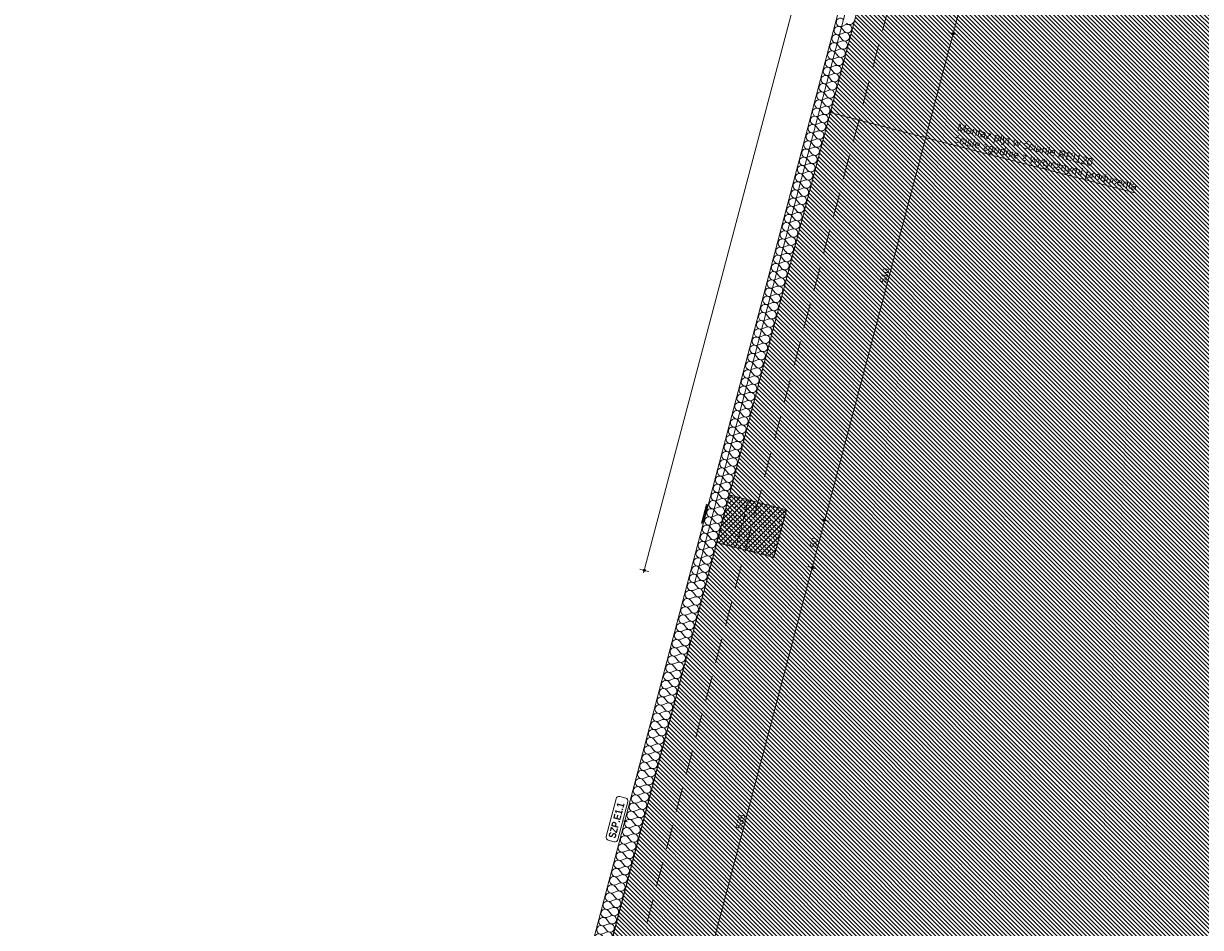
# Model space of a CAD drawing. Header units: millimetres. Extents: x -176817 to 18864955, y -12996033 to 201123.
# Tile 68 of 256: x 27971 to 39897, y 83338 to 92502. Entities that reach past the tile are written whole.
import ezdxf
from ezdxf.enums import TextEntityAlignment as Align

# ---------------------------------------------------------------- set-up
doc = ezdxf.new("R2010")
doc.units = ezdxf.units.MM
doc.header["$MEASUREMENT"] = 0
doc.linetypes.add('Przerywana długa', pattern=[390, 250, -140])
doc.linetypes.add('Przerywana gęsta', pattern=[90, 60, -30])
for name, color, linetype in [('213-A Wymiarowanie wewnętrzne', 7, 'Continuous'), ('231-A Ściany zewnętrzne', 7, 'Continuous'), ('291-A Obróbka blacharska', 7, 'Continuous'), ('292-PPOŻ - Linie', 7, 'Continuous'), ('297-A Opisy PW', 7, 'Continuous'), ('299- A Etykiety ścian', 7, 'Continuous'), ('410-K Osie', 7, 'Continuous'), ('440-K Słupy', 7, 'Continuous'), ('842-G Opisy PW PZT', 7, 'Continuous')]:
    doc.layers.add(name, color=color, linetype=linetype)
doc.styles.add('STYL_AUTOMATYCZNY_3', font='arial.ttf')
doc.styles.add('STYL_AUTOMATYCZNY_4', font='arial.ttf')
doc.styles.add('STYL_AUTOMATYCZNY_6', font='ARIALN.TTF')
doc.styles.add('STYL_AUTOMATYCZNY_8', font='ARIALN.TTF')
doc.dimstyles.new('STYL_AUTOMATYCZNY__2', dxfattribs={"dimtxt": 64.999998, "dimasz": 47.5, "dimexe": 0.18, "dimexo": 0.0625, "dimgap": 0, "dimtad": 1, "dimdec": 1, "dimlfac": 0.1, "dimzin": 0, "dimdsep": 46, "dimtxsty": 'STYL_AUTOMATYCZNY_4', "dimblk": 'ARROWHEAD_11', "dimblk1": 'ARROWHEAD_11', "dimblk2": 'ARROWHEAD_11', "dimcen": 0.09, "dimclrd": 1, "dimclre": 1, "dimclrt": 1, "dimazin": 0, "dimtfac": 1, "dimtdec": 4, "dimtmove": 0, "dimatfit": 3, "dimfxl": 0, "dimtolj": 1, "dimtzin": 0, "dimarcsym": 0})
doc.dimstyles.new('STYL_AUTOMATYCZNY__3', dxfattribs={"dimtxt": 64.999998, "dimasz": 47.5, "dimexe": 0.18, "dimexo": 0.0625, "dimgap": 0, "dimtad": 1, "dimdec": 1, "dimlfac": 0.1, "dimzin": 0, "dimdsep": 46, "dimtxsty": 'STYL_AUTOMATYCZNY_4', "dimblk": 'ARROWHEAD_11', "dimblk1": 'ARROWHEAD_11', "dimblk2": 'ARROWHEAD_11', "dimcen": 0.09, "dimclrd": 30, "dimclre": 30, "dimclrt": 30, "dimazin": 0, "dimtfac": 1, "dimtdec": 4, "dimtmove": 0, "dimatfit": 3, "dimfxl": 0, "dimtolj": 1, "dimtzin": 0, "dimarcsym": 0})

# ---------------------------------------------------------------- blocks, each defined once
blk = doc.blocks.new('Strop_68_2', base_point=(35123, 87724))
at = {"layer": '440-K Słupy', "color": 7, "linetype": 'Przerywana gęsta', "lineweight": 0, "flags": 128}
blk.add_lwpolyline([(35123, 87724), (34995, 87240), (35189, 87189), (35316, 87673)], close=True, dxfattribs=at)
blk = doc.blocks.new('Słup_199_2', base_point=(35349, 87405))
at = {"layer": '440-K Słupy', "linetype": 'Continuous', "lineweight": 0, "true_color": 0x000000}
h = blk.add_hatch(dxfattribs=at)
h.set_pattern_fill('Beton_zbrojony_0002', color=18, style=0, pattern_type=2)
h.set_pattern_definition([(45, (0, 0), (-49.497475, 49.497475), []), (45, (-24.75, 24.75), (-49.497475, 49.497475), [52.5, -17.5])])
h.paths.add_polyline_path([(35123, 87724), (34995, 87240), (35575, 87087), (35703, 87571)])
at = {"layer": '440-K Słupy', "color": 7, "linetype": 'Continuous', "lineweight": 0, "flags": 128}
blk.add_lwpolyline([(34995, 87240), (35575, 87087), (35703, 87571), (35123, 87724)], dxfattribs=at)
blk = doc.blocks.new('Słup_200_2', base_point=(34885, 87528))
at = {"layer": '291-A Obróbka blacharska', "color": 7, "linetype": 'Continuous', "lineweight": 0, "flags": 128}
blk.add_lwpolyline([(34891, 87630), (34910, 87625), (34908, 87615), (34898, 87617), (34852, 87443), (34862, 87441), (34859, 87431), (34840, 87436)], close=True, dxfattribs=at)
blk = doc.blocks.new('*X2143')
at = {"layer": '231-A Ściany zewnętrzne', "color": 7, "linetype": 'Continuous', "lineweight": 0}
for p, q in [((36261, 92457), (36287, 92423)), ((36265, 92473), (36305, 92490)), ((36222, 92308), (36261, 92324)), ((36239, 92374), (36266, 92340)), ((36243, 92391), (36283, 92407)), ((36195, 92208), (36222, 92175)), ((36200, 92225), (36239, 92241)), ((36217, 92291), (36244, 92258)), ((36156, 92059), (36196, 92075)), ((36173, 92125), (36200, 92092)), ((36178, 92142), (36218, 92158)), ((36130, 91960), (36156, 91926)), ((36134, 91976), (36174, 91992)), ((36152, 92043), (36178, 92009)), ((36108, 91877), (36134, 91843)), ((36112, 91893), (36152, 91909)), ((36064, 91711), (36091, 91677)), ((36068, 91728), (36108, 91744)), ((36086, 91794), (36113, 91760)), ((36090, 91810), (36130, 91827)), ((36042, 91628), (36069, 91595)), ((36047, 91645), (36086, 91661)), ((36003, 91479), (36043, 91495)), ((36020, 91545), (36047, 91512)), ((36025, 91562), (36064, 91578)), ((35977, 91379), (36003, 91346)), ((35981, 91396), (36021, 91412)), ((35998, 91462), (36025, 91429)), ((35937, 91230), (35977, 91246)), ((35955, 91297), (35981, 91263)), ((35959, 91313), (35999, 91329)), ((35911, 91131), (35938, 91097)), ((35915, 91147), (35955, 91164)), ((35933, 91214), (35959, 91180)), ((35872, 90982), (35911, 90998)), ((35889, 91048), (35916, 91014)), ((35893, 91065), (35933, 91081)), ((35845, 90882), (35872, 90849)), ((35850, 90899), (35889, 90915)), ((35867, 90965), (35894, 90931)), ((35824, 90799), (35850, 90766)), ((35828, 90816), (35868, 90832)), ((35784, 90650), (35824, 90666)), ((35802, 90716), (35828, 90683)), ((35806, 90733), (35846, 90749)), ((35758, 90551), (35784, 90517)), ((35762, 90567), (35802, 90583)), ((35780, 90634), (35806, 90600)), ((35719, 90402), (35758, 90418)), ((35736, 90468), (35763, 90434)), ((35740, 90484), (35780, 90501)), ((35692, 90302), (35719, 90268)), ((35697, 90319), (35736, 90335)), ((35714, 90385), (35741, 90351)), ((35653, 90153), (35693, 90169)), ((35670, 90219), (35697, 90186)), ((35675, 90236), (35715, 90252)), ((35627, 90053), (35653, 90020)), ((35631, 90070), (35671, 90086)), ((35649, 90136), (35675, 90103)), ((35605, 89971), (35631, 89937)), ((35609, 89987), (35649, 90003)), ((35561, 89805), (35588, 89771)), ((35565, 89821), (35605, 89838)), ((35583, 89888), (35610, 89854)), ((35587, 89904), (35627, 89920)), ((35539, 89722), (35566, 89688)), ((35544, 89739), (35583, 89755)), ((35500, 89573), (35540, 89589)), ((35517, 89639), (35544, 89605)), ((35522, 89656), (35561, 89672)), ((35474, 89473), (35500, 89440)), ((35478, 89490), (35518, 89506)), ((35495, 89556), (35522, 89523)), ((35434, 89324), (35474, 89340)), ((35452, 89390), (35478, 89357)), ((35456, 89407), (35496, 89423)), ((35408, 89225), (35435, 89191)), ((35412, 89241), (35452, 89257)), ((35430, 89308), (35456, 89274)), ((35369, 89075), (35408, 89092)), ((35386, 89142), (35413, 89108)), ((35391, 89158), (35430, 89174)), ((35342, 88976), (35369, 88942)), ((35347, 88993), (35386, 89009)), ((35364, 89059), (35391, 89025)), ((35321, 88893), (35347, 88860)), ((35325, 88910), (35365, 88926)), ((35281, 88744), (35321, 88760)), ((35299, 88810), (35325, 88777)), ((35303, 88827), (35343, 88843)), ((35255, 88645), (35282, 88611)), ((35259, 88661), (35299, 88677)), ((35277, 88727), (35303, 88694)), ((35216, 88495), (35255, 88511)), ((35233, 88562), (35260, 88528)), ((35237, 88578), (35277, 88594)), ((35189, 88396), (35216, 88362)), ((35194, 88412), (35233, 88429)), ((35211, 88479), (35238, 88445)), ((35150, 88247), (35190, 88263)), ((35167, 88313), (35194, 88279)), ((35172, 88330), (35212, 88346)), ((35124, 88147), (35150, 88114)), ((35128, 88164), (35168, 88180)), ((35146, 88230), (35172, 88197)), ((35084, 87998), (35124, 88014)), ((35102, 88064), (35128, 88031)), ((35106, 88081), (35146, 88097)), ((35058, 87899), (35085, 87865)), ((35062, 87915), (35102, 87931)), ((35080, 87982), (35107, 87948)), ((35036, 87816), (35063, 87782)), ((35041, 87832), (35080, 87848)), ((34997, 87667), (35037, 87683)), ((35014, 87733), (35041, 87699)), ((35019, 87749), (35058, 87766)), ((34971, 87567), (34997, 87534)), ((34975, 87584), (35015, 87600)), ((34992, 87650), (35019, 87616)), ((34931, 87418), (34971, 87434)), ((34949, 87484), (34975, 87451)), ((34953, 87501), (34993, 87517)), ((34905, 87318), (34932, 87285)), ((34909, 87335), (34949, 87351)), ((34927, 87401), (34953, 87368)), ((34866, 87169), (34905, 87185)), ((34883, 87236), (34910, 87202)), ((34888, 87252), (34927, 87268)), ((34839, 87070), (34866, 87036)), ((34844, 87086), (34883, 87103)), ((34861, 87153), (34888, 87119)), ((34818, 86987), (34844, 86953)), ((34822, 87004), (34862, 87020)), ((34778, 86838), (34818, 86854)), ((34796, 86904), (34822, 86870)), ((34800, 86921), (34840, 86937))]:
    blk.add_line(p, q, dxfattribs=at)
for centre, start, end in [((36249, 92513), 38.3481, 292.0879), ((36227, 92430), 38.3481, 292.0879), ((36321, 92450), 218.3481, 345.218), ((36321, 92450), 345.218, 112.0879), ((36343, 92533), 218.3481, 345.218), ((36184, 92265), 38.3481, 292.0879), ((36205, 92347), 38.3481, 292.0879), ((36277, 92284), 345.218, 112.0879), ((36299, 92367), 218.3481, 345.218), ((36299, 92367), 345.218, 112.0879), ((36162, 92182), 38.3481, 292.0879), ((36255, 92201), 218.3481, 345.218), ((36255, 92201), 345.218, 112.0879), ((36277, 92284), 218.3481, 345.218), ((36140, 92099), 38.3481, 292.0879), ((36212, 92035), 345.218, 112.0879), ((36234, 92118), 218.3481, 345.218), ((36234, 92118), 345.218, 112.0879), ((36096, 91933), 38.3481, 292.0879), ((36118, 92016), 38.3481, 292.0879), ((36190, 91953), 345.218, 112.0879), ((36212, 92035), 218.3481, 345.218), ((36074, 91850), 38.3481, 292.0879), ((36168, 91870), 218.3481, 345.218), ((36168, 91870), 345.218, 112.0879), ((36190, 91953), 218.3481, 345.218), ((36030, 91684), 38.3481, 292.0879), ((36052, 91767), 38.3481, 292.0879), ((36124, 91704), 345.218, 112.0879), ((36146, 91787), 218.3481, 345.218), ((36146, 91787), 345.218, 112.0879), ((36009, 91602), 38.3481, 292.0879), ((36102, 91621), 218.3481, 345.218), ((36102, 91621), 345.218, 112.0879), ((36124, 91704), 218.3481, 345.218), ((35965, 91436), 38.3481, 292.0879), ((35987, 91519), 38.3481, 292.0879), ((36059, 91455), 345.218, 112.0879), ((36081, 91538), 218.3481, 345.218), ((36081, 91538), 345.218, 112.0879), ((35943, 91353), 38.3481, 292.0879), ((36037, 91372), 218.3481, 345.218), ((36037, 91372), 345.218, 112.0879), ((36059, 91455), 218.3481, 345.218), ((35921, 91270), 38.3481, 292.0879), ((35993, 91207), 345.218, 112.0879), ((36015, 91290), 218.3481, 345.218), ((36015, 91290), 345.218, 112.0879), ((35877, 91104), 38.3481, 292.0879), ((35899, 91187), 38.3481, 292.0879), ((35971, 91124), 345.218, 112.0879), ((35993, 91207), 218.3481, 345.218), ((35856, 91021), 38.3481, 292.0879), ((35927, 90958), 345.218, 112.0879), ((35949, 91041), 218.3481, 345.218), ((35949, 91041), 345.218, 112.0879), ((35971, 91124), 218.3481, 345.218), ((35812, 90856), 38.3481, 292.0879), ((35834, 90939), 38.3481, 292.0879), ((35906, 90875), 345.218, 112.0879), ((35927, 90958), 218.3481, 345.218), ((35790, 90773), 38.3481, 292.0879), ((35884, 90792), 218.3481, 345.218), ((35884, 90792), 345.218, 112.0879), ((35906, 90875), 218.3481, 345.218), ((35746, 90607), 38.3481, 292.0879), ((35768, 90690), 38.3481, 292.0879), ((35840, 90627), 345.218, 112.0879), ((35862, 90709), 218.3481, 345.218), ((35862, 90709), 345.218, 112.0879), ((35724, 90524), 38.3481, 292.0879), ((35818, 90544), 218.3481, 345.218), ((35818, 90544), 345.218, 112.0879), ((35840, 90627), 218.3481, 345.218), ((35681, 90358), 38.3481, 292.0879), ((35702, 90441), 38.3481, 292.0879), ((35774, 90378), 345.218, 112.0879), ((35796, 90461), 218.3481, 345.218), ((35796, 90461), 345.218, 112.0879), ((35659, 90275), 38.3481, 292.0879), ((35752, 90295), 218.3481, 345.218), ((35752, 90295), 345.218, 112.0879), ((35774, 90378), 218.3481, 345.218), ((35637, 90193), 38.3481, 292.0879), ((35709, 90129), 345.218, 112.0879), ((35731, 90212), 218.3481, 345.218), ((35731, 90212), 345.218, 112.0879), ((35593, 90027), 38.3481, 292.0879), ((35615, 90110), 38.3481, 292.0879), ((35687, 90046), 345.218, 112.0879), ((35709, 90129), 218.3481, 345.218), ((35571, 89944), 38.3481, 292.0879), ((35643, 89881), 345.218, 112.0879), ((35665, 89964), 218.3481, 345.218), ((35665, 89964), 345.218, 112.0879), ((35687, 90046), 218.3481, 345.218), ((35527, 89778), 38.3481, 292.0879), ((35549, 89861), 38.3481, 292.0879), ((35621, 89798), 345.218, 112.0879), ((35643, 89881), 218.3481, 345.218), ((35506, 89695), 38.3481, 292.0879), ((35599, 89715), 218.3481, 345.218), ((35599, 89715), 345.218, 112.0879), ((35621, 89798), 218.3481, 345.218), ((35462, 89530), 38.3481, 292.0879), ((35484, 89612), 38.3481, 292.0879), ((35556, 89549), 345.218, 112.0879), ((35578, 89632), 218.3481, 345.218), ((35578, 89632), 345.218, 112.0879), ((35440, 89447), 38.3481, 292.0879), ((35534, 89466), 218.3481, 345.218), ((35534, 89466), 345.218, 112.0879), ((35556, 89549), 218.3481, 345.218), ((35418, 89364), 38.3481, 292.0879), ((35490, 89301), 345.218, 112.0879), ((35512, 89383), 218.3481, 345.218), ((35512, 89383), 345.218, 112.0879), ((35374, 89198), 38.3481, 292.0879), ((35396, 89281), 38.3481, 292.0879), ((35468, 89218), 218.3481, 345.218), ((35468, 89218), 345.218, 112.0879), ((35490, 89301), 218.3481, 345.218), ((35353, 89115), 38.3481, 292.0879), ((35424, 89052), 345.218, 112.0879), ((35446, 89135), 218.3481, 345.218), ((35446, 89135), 345.218, 112.0879), ((35309, 88949), 38.3481, 292.0879), ((35331, 89032), 38.3481, 292.0879), ((35403, 88969), 345.218, 112.0879), ((35424, 89052), 218.3481, 345.218), ((35287, 88867), 38.3481, 292.0879), ((35381, 88886), 218.3481, 345.218), ((35381, 88886), 345.218, 112.0879), ((35403, 88969), 218.3481, 345.218), ((35243, 88701), 38.3481, 292.0879), ((35265, 88784), 38.3481, 292.0879), ((35337, 88720), 345.218, 112.0879), ((35359, 88803), 218.3481, 345.218), ((35359, 88803), 345.218, 112.0879), ((35221, 88618), 38.3481, 292.0879), ((35315, 88638), 218.3481, 345.218), ((35315, 88638), 345.218, 112.0879), ((35337, 88720), 218.3481, 345.218), ((35178, 88452), 38.3481, 292.0879), ((35199, 88535), 38.3481, 292.0879), ((35271, 88472), 345.218, 112.0879), ((35293, 88555), 218.3481, 345.218), ((35293, 88555), 345.218, 112.0879), ((35156, 88369), 38.3481, 292.0879), ((35250, 88389), 218.3481, 345.218), ((35250, 88389), 345.218, 112.0879), ((35271, 88472), 218.3481, 345.218), ((35134, 88286), 38.3481, 292.0879), ((35206, 88223), 345.218, 112.0879), ((35228, 88306), 218.3481, 345.218), ((35228, 88306), 345.218, 112.0879), ((35090, 88121), 38.3481, 292.0879), ((35112, 88204), 38.3481, 292.0879), ((35184, 88140), 345.218, 112.0879), ((35206, 88223), 218.3481, 345.218), ((35068, 88038), 38.3481, 292.0879), ((35140, 87974), 345.218, 112.0879), ((35162, 88057), 218.3481, 345.218), ((35162, 88057), 345.218, 112.0879), ((35184, 88140), 218.3481, 345.218), ((35024, 87872), 38.3481, 292.0879), ((35046, 87955), 38.3481, 292.0879), ((35118, 87892), 345.218, 112.0879), ((35140, 87974), 218.3481, 345.218), ((35003, 87789), 38.3481, 292.0879), ((35096, 87809), 218.3481, 345.218), ((35096, 87809), 345.218, 112.0879), ((35118, 87892), 218.3481, 345.218), ((34959, 87623), 38.3481, 292.0879), ((34981, 87706), 38.3481, 292.0879), ((35053, 87643), 345.218, 112.0879), ((35075, 87726), 218.3481, 345.218), ((35075, 87726), 345.218, 112.0879), ((34937, 87541), 38.3481, 292.0879), ((35031, 87560), 218.3481, 345.218), ((35031, 87560), 345.218, 112.0879), ((35053, 87643), 218.3481, 345.218), ((34893, 87375), 38.3481, 292.0879), ((34915, 87458), 38.3481, 292.0879), ((34987, 87394), 345.218, 112.0879), ((35009, 87477), 218.3481, 345.218), ((35009, 87477), 345.218, 112.0879), ((34871, 87292), 38.3481, 292.0879), ((34965, 87311), 218.3481, 345.218), ((34965, 87311), 345.218, 112.0879), ((34987, 87394), 218.3481, 345.218), ((34850, 87209), 38.3481, 292.0879), ((34921, 87146), 345.218, 112.0879), ((34943, 87229), 218.3481, 345.218), ((34943, 87229), 345.218, 112.0879), ((34806, 87043), 38.3481, 292.0879), ((34828, 87126), 38.3481, 292.0879), ((34900, 87063), 345.218, 112.0879), ((34921, 87146), 218.3481, 345.218), ((34784, 86960), 38.3481, 292.0879), ((34878, 86980), 218.3481, 345.218), ((34878, 86980), 345.218, 112.0879), ((34900, 87063), 218.3481, 345.218), ((34762, 86878), 38.3481, 292.0879), ((34740, 86795), 42.2316, 108.2044), ((34834, 86814), 345.218, 112.0879), ((34856, 86897), 218.3481, 345.218), ((34856, 86897), 345.218, 112.0879), ((34834, 86814), 335.9414, 345.218)]:
    blk.add_arc(centre, 42.9, start, end, dxfattribs=at)
blk = doc.blocks.new('Ściana_263_2', base_point=(37993, 98601))
at = {"layer": '231-A Ściany zewnętrzne', "color": 7, "linetype": 'Continuous', "lineweight": 0, "flags": 128}
for points in [[(34878, 86795), (37993, 98601)], [(36288, 92846), (34862, 87441)], [(34859, 87431), (34704, 86841)]]:
    blk.add_lwpolyline(points, dxfattribs=at)
at = {"layer": '231-A Ściany zewnętrzne', "color": 7, "lineweight": 0}
blk.add_blockref('*X2143', (0, 0), dxfattribs=at)
blk = doc.blocks.new('*X2181')
at = {"layer": '231-A Ściany zewnętrzne', "color": 7, "linetype": 'Continuous', "lineweight": 0}
for p, q in [((34774, 86821), (34800, 86788)), ((34752, 86738), (34779, 86705)), ((34756, 86755), (34796, 86771)), ((34713, 86589), (34752, 86605)), ((34730, 86655), (34757, 86622)), ((34734, 86672), (34774, 86688)), ((34686, 86490), (34713, 86456)), ((34691, 86506), (34730, 86522)), ((34708, 86573), (34735, 86539)), ((34647, 86341), (34687, 86357)), ((34664, 86407), (34691, 86373)), ((34669, 86423), (34709, 86440)), ((34621, 86241), (34647, 86207)), ((34625, 86258), (34665, 86274)), ((34643, 86324), (34669, 86290)), ((34581, 86092), (34621, 86108)), ((34599, 86158), (34625, 86125)), ((34603, 86175), (34643, 86191)), ((34555, 85992), (34582, 85959)), ((34559, 86009), (34599, 86025)), ((34577, 86075), (34604, 86042)), ((34533, 85910), (34560, 85876)), ((34538, 85926), (34577, 85942)), ((34494, 85760), (34534, 85777)), ((34511, 85827), (34538, 85793)), ((34516, 85843), (34555, 85859)), ((34468, 85661), (34494, 85627)), ((34472, 85678), (34512, 85694)), ((34489, 85744), (34516, 85710)), ((34428, 85512), (34468, 85528)), ((34446, 85578), (34472, 85544)), ((34450, 85595), (34490, 85611)), ((34402, 85412), (34429, 85379)), ((34406, 85429), (34446, 85445)), ((34424, 85495), (34450, 85462)), ((34363, 85263), (34402, 85279)), ((34380, 85329), (34407, 85296)), ((34385, 85346), (34424, 85362)), ((34336, 85164), (34363, 85130)), ((34341, 85180), (34380, 85196)), ((34358, 85247), (34385, 85213)), ((34315, 85081), (34341, 85047)), ((34319, 85097), (34359, 85113)), ((34271, 84915), (34297, 84881)), ((34275, 84932), (34315, 84948)), ((34293, 84998), (34319, 84964)), ((34297, 85014), (34337, 85031)), ((34249, 84832), (34276, 84799)), ((34253, 84849), (34293, 84865)), ((34210, 84683), (34249, 84699)), ((34227, 84749), (34254, 84716)), ((34231, 84766), (34271, 84782)), ((34183, 84584), (34210, 84550)), ((34188, 84600), (34227, 84616)), ((34205, 84666), (34232, 84633)), ((34144, 84434), (34184, 84450)), ((34161, 84501), (34188, 84467)), ((34166, 84517), (34206, 84533)), ((34118, 84335), (34144, 84301)), ((34122, 84351), (34162, 84368)), ((34140, 84418), (34166, 84384)), ((34078, 84186), (34118, 84202)), ((34096, 84252), (34122, 84218)), ((34100, 84269), (34140, 84285)), ((34052, 84086), (34079, 84053)), ((34056, 84103), (34096, 84119)), ((34074, 84169), (34101, 84136)), ((34030, 84003), (34057, 83970)), ((34035, 84020), (34074, 84036)), ((33991, 83854), (34031, 83870)), ((34008, 83921), (34035, 83887)), ((34013, 83937), (34052, 83953)), ((33965, 83755), (33991, 83721)), ((33969, 83771), (34009, 83787)), ((33986, 83838), (34013, 83804)), ((33925, 83606), (33965, 83622)), ((33943, 83672), (33969, 83638)), ((33947, 83688), (33987, 83705)), ((33899, 83506), (33926, 83473)), ((33903, 83523), (33943, 83539)), ((33921, 83589), (33947, 83555)), ((33860, 83357), (33899, 83373)), ((33877, 83423), (33904, 83390)), ((33882, 83440), (33921, 83456)), ((33833, 83257), (33860, 83224)), ((33838, 83274), (33877, 83290)), ((33855, 83340), (33882, 83307)), ((33794, 83108), (33834, 83124)), ((33812, 83175), (33838, 83141)), ((33816, 83191), (33856, 83207)), ((33768, 83009), (33794, 82975)), ((33772, 83025), (33812, 83042)), ((33790, 83092), (33816, 83058)), ((33746, 82926), (33773, 82892)), ((33750, 82943), (33790, 82959)), ((33707, 82777), (33746, 82793)), ((33724, 82843), (33751, 82809)), ((33728, 82860), (33768, 82876)), ((33680, 82677), (33707, 82644)), ((33685, 82694), (33724, 82710)), ((33702, 82760), (33729, 82727)), ((33641, 82528), (33681, 82544)), ((33658, 82594), (33685, 82561)), ((33663, 82611), (33703, 82627)), ((33615, 82429), (33641, 82395)), ((33619, 82445), (33659, 82461)), ((33637, 82512), (33663, 82478)), ((33575, 82280), (33615, 82296)), ((33593, 82346), (33619, 82312)), ((33597, 82362), (33637, 82379)), ((33549, 82180), (33576, 82146)), ((33553, 82197), (33593, 82213)), ((33571, 82263), (33598, 82229)), ((33527, 82097), (33554, 82064)), ((33532, 82114), (33571, 82130)), ((33488, 81948), (33528, 81964)), ((33505, 82014), (33532, 81981)), ((33510, 82031), (33549, 82047)), ((33462, 81849), (33488, 81815)), ((33466, 81865), (33506, 81881)), ((33484, 81931), (33510, 81898)), ((33480, 81797), (33484, 81798))]:
    blk.add_line(p, q, dxfattribs=at)
for centre, start, end in [((34740, 86795), 108.2045, 292.0879), ((34740, 86795), 38.3481, 42.2315), ((34718, 86712), 38.3481, 292.0879), ((34812, 86731), 218.3481, 345.218), ((34812, 86731), 345.218, 112.0879), ((34834, 86814), 218.3481, 335.9413), ((34675, 86546), 38.3481, 292.0879), ((34696, 86629), 38.3481, 292.0879), ((34768, 86566), 345.218, 112.0879), ((34790, 86648), 218.3481, 345.218), ((34790, 86648), 345.218, 112.0879), ((34653, 86463), 38.3481, 292.0879), ((34747, 86483), 218.3481, 345.218), ((34747, 86483), 345.218, 112.0879), ((34768, 86566), 218.3481, 345.218), ((34631, 86380), 38.3481, 292.0879), ((34703, 86317), 345.218, 112.0879), ((34725, 86400), 218.3481, 345.218), ((34725, 86400), 345.218, 112.0879), ((34587, 86214), 38.3481, 292.0879), ((34609, 86297), 38.3481, 292.0879), ((34681, 86234), 345.218, 112.0879), ((34703, 86317), 218.3481, 345.218), ((34565, 86132), 38.3481, 292.0879), ((34637, 86068), 345.218, 112.0879), ((34659, 86151), 218.3481, 345.218), ((34659, 86151), 345.218, 112.0879), ((34681, 86234), 218.3481, 345.218), ((34521, 85966), 38.3481, 292.0879), ((34543, 86049), 38.3481, 292.0879), ((34615, 85985), 345.218, 112.0879), ((34637, 86068), 218.3481, 345.218), ((34500, 85883), 38.3481, 292.0879), ((34593, 85903), 218.3481, 345.218), ((34593, 85903), 345.218, 112.0879), ((34615, 85985), 218.3481, 345.218), ((34456, 85717), 38.3481, 292.0879), ((34478, 85800), 38.3481, 292.0879), ((34550, 85737), 345.218, 112.0879), ((34572, 85820), 218.3481, 345.218), ((34572, 85820), 345.218, 112.0879), ((34434, 85634), 38.3481, 292.0879), ((34528, 85654), 218.3481, 345.218), ((34528, 85654), 345.218, 112.0879), ((34550, 85737), 218.3481, 345.218), ((34390, 85469), 38.3481, 292.0879), ((34412, 85551), 38.3481, 292.0879), ((34484, 85488), 345.218, 112.0879), ((34506, 85571), 218.3481, 345.218), ((34506, 85571), 345.218, 112.0879), ((34368, 85386), 38.3481, 292.0879), ((34462, 85405), 218.3481, 345.218), ((34462, 85405), 345.218, 112.0879), ((34484, 85488), 218.3481, 345.218), ((34347, 85303), 38.3481, 292.0879), ((34418, 85240), 345.218, 112.0879), ((34440, 85322), 218.3481, 345.218), ((34440, 85322), 345.218, 112.0879), ((34303, 85137), 38.3481, 292.0879), ((34325, 85220), 38.3481, 292.0879), ((34397, 85157), 345.218, 112.0879), ((34418, 85240), 218.3481, 345.218), ((34281, 85054), 38.3481, 292.0879), ((34353, 84991), 345.218, 112.0879), ((34375, 85074), 218.3481, 345.218), ((34375, 85074), 345.218, 112.0879), ((34397, 85157), 218.3481, 345.218), ((34237, 84888), 38.3481, 292.0879), ((34259, 84971), 38.3481, 292.0879), ((34331, 84908), 345.218, 112.0879), ((34353, 84991), 218.3481, 345.218), ((34215, 84806), 38.3481, 292.0879), ((34309, 84825), 218.3481, 345.218), ((34309, 84825), 345.218, 112.0879), ((34331, 84908), 218.3481, 345.218), ((34172, 84640), 38.3481, 292.0879), ((34193, 84723), 38.3481, 292.0879), ((34265, 84659), 345.218, 112.0879), ((34287, 84742), 218.3481, 345.218), ((34287, 84742), 345.218, 112.0879), ((34150, 84557), 38.3481, 292.0879), ((34244, 84577), 218.3481, 345.218), ((34244, 84577), 345.218, 112.0879), ((34265, 84659), 218.3481, 345.218), ((34128, 84474), 38.3481, 292.0879), ((34200, 84411), 345.218, 112.0879), ((34222, 84494), 218.3481, 345.218), ((34222, 84494), 345.218, 112.0879), ((34084, 84308), 38.3481, 292.0879), ((34106, 84391), 38.3481, 292.0879), ((34178, 84328), 218.3481, 345.218), ((34178, 84328), 345.218, 112.0879), ((34200, 84411), 218.3481, 345.218), ((34062, 84225), 38.3481, 292.0879), ((34134, 84162), 345.218, 112.0879), ((34156, 84245), 218.3481, 345.218), ((34156, 84245), 345.218, 112.0879), ((34018, 84060), 38.3481, 292.0879), ((34040, 84143), 38.3481, 292.0879), ((34112, 84079), 345.218, 112.0879), ((34134, 84162), 218.3481, 345.218), ((33997, 83977), 38.3481, 292.0879), ((34090, 83996), 218.3481, 345.218), ((34090, 83996), 345.218, 112.0879), ((34112, 84079), 218.3481, 345.218), ((33953, 83811), 38.3481, 292.0879), ((33975, 83894), 38.3481, 292.0879), ((34047, 83831), 345.218, 112.0879), ((34069, 83913), 218.3481, 345.218), ((34069, 83913), 345.218, 112.0879), ((33931, 83728), 38.3481, 292.0879), ((34025, 83748), 218.3481, 345.218), ((34025, 83748), 345.218, 112.0879), ((34047, 83831), 218.3481, 345.218), ((33887, 83562), 38.3481, 292.0879), ((33909, 83645), 38.3481, 292.0879), ((33981, 83582), 345.218, 112.0879), ((34003, 83665), 218.3481, 345.218), ((34003, 83665), 345.218, 112.0879), ((33865, 83480), 38.3481, 292.0879), ((33959, 83499), 218.3481, 345.218), ((33959, 83499), 345.218, 112.0879), ((33981, 83582), 218.3481, 345.218), ((33844, 83397), 38.3481, 292.0879), ((33915, 83333), 345.218, 112.0879), ((33937, 83416), 218.3481, 345.218), ((33937, 83416), 345.218, 112.0879), ((33800, 83231), 38.3481, 292.0879), ((33822, 83314), 38.3481, 292.0879), ((33894, 83250), 345.218, 112.0879), ((33915, 83333), 218.3481, 345.218), ((33778, 83148), 38.3481, 292.0879), ((33850, 83085), 345.218, 112.0879), ((33872, 83168), 218.3481, 345.218), ((33872, 83168), 345.218, 112.0879), ((33894, 83250), 218.3481, 345.218), ((33734, 82982), 38.3481, 292.0879), ((33756, 83065), 38.3481, 292.0879), ((33828, 83002), 345.218, 112.0879), ((33850, 83085), 218.3481, 345.218), ((33712, 82899), 38.3481, 292.0879), ((33806, 82919), 218.3481, 345.218), ((33806, 82919), 345.218, 112.0879), ((33828, 83002), 218.3481, 345.218), ((33669, 82734), 38.3481, 292.0879), ((33690, 82817), 38.3481, 292.0879), ((33762, 82753), 345.218, 112.0879), ((33784, 82836), 218.3481, 345.218), ((33784, 82836), 345.218, 112.0879), ((33647, 82651), 38.3481, 292.0879), ((33741, 82670), 218.3481, 345.218), ((33741, 82670), 345.218, 112.0879), ((33762, 82753), 218.3481, 345.218), ((33603, 82485), 38.3481, 292.0879), ((33625, 82568), 38.3481, 292.0879), ((33697, 82505), 345.218, 112.0879), ((33719, 82587), 218.3481, 345.218), ((33719, 82587), 345.218, 112.0879), ((33581, 82402), 38.3481, 292.0879), ((33675, 82422), 218.3481, 345.218), ((33675, 82422), 345.218, 112.0879), ((33697, 82505), 218.3481, 345.218), ((33559, 82319), 38.3481, 292.0879), ((33631, 82256), 345.218, 112.0879), ((33653, 82339), 218.3481, 345.218), ((33653, 82339), 345.218, 112.0879), ((33515, 82153), 38.3481, 292.0879), ((33537, 82236), 38.3481, 292.0879), ((33609, 82173), 345.218, 112.0879), ((33631, 82256), 218.3481, 345.218), ((33494, 82071), 38.3481, 292.0879), ((33587, 82090), 218.3481, 345.218), ((33587, 82090), 345.218, 112.0879), ((33609, 82173), 218.3481, 345.218), ((33450, 81905), 38.3481, 292.0879), ((33472, 81988), 38.3481, 292.0879), ((33544, 81924), 345.218, 112.0879), ((33566, 82007), 218.3481, 345.218), ((33566, 82007), 345.218, 112.0879), ((33428, 81822), 38.3481, 180.4817), ((33522, 81842), 218.3481, 345.218), ((33522, 81842), 345.218, 112.0879), ((33544, 81924), 218.3481, 345.218), ((33500, 81759), 32.6724, 112.0879)]:
    blk.add_arc(centre, 42.9, start, end, dxfattribs=at)
blk = doc.blocks.new('Ściana_280_2', base_point=(34878, 86795))
at = {"layer": '231-A Ściany zewnętrzne', "color": 7, "linetype": 'Continuous', "lineweight": 0, "flags": 128}
for points in [[(34704, 86841), (33425, 81997)], [(33630, 82067), (34878, 86795)], [(33423, 81987), (33380, 81823)], [(33380, 81823), (33544, 81780)]]:
    blk.add_lwpolyline(points, dxfattribs=at)
at = {"layer": '231-A Ściany zewnętrzne', "color": 7, "lineweight": 0}
blk.add_blockref('*X2181', (0, 0), dxfattribs=at)
blk = doc.blocks.new('*D2949')
at = {"layer": '292-PPOŻ - Linie', "linetype": 'Continuous', "lineweight": 0}
for points in [[(37410, 98938), (37411, 98933), (37413, 98929), (37417, 98927), (37422, 98926), (37427, 98927), (37431, 98929), (37434, 98933), (37435, 98938), (37434, 98943), (37431, 98947), (37427, 98950), (37422, 98951), (37417, 98950), (37413, 98947), (37411, 98943)], [(34249, 86958), (34249, 86953), (34252, 86949), (34256, 86947), (34261, 86946), (34266, 86947), (34270, 86949), (34273, 86953), (34274, 86958), (34273, 86963), (34270, 86967), (34266, 86970), (34261, 86971), (34256, 86970), (34252, 86967), (34249, 86963)]]:
    blk.add_hatch(color=1, dxfattribs=at).paths.add_polyline_path(points)
at = {"layer": '292-PPOŻ - Linie', "color": 1, "linetype": 'Continuous', "lineweight": 0}
for p, q in [((37419, 98926), (34264, 86970)), ((37377, 98950), (37410, 98941)), ((37429, 98962), (37425, 98950)), ((37434, 98935), (37468, 98926)), ((34216, 86970), (34249, 86961)), ((34258, 86946), (34255, 86934)), ((34273, 86955), (34306, 86946))]:
    blk.add_line(p, q, dxfattribs=at)
for centre in [(37422, 98938), (34261, 86958)]:
    blk.add_circle(centre, 12.5, dxfattribs=at)
at = {"layer": '292-PPOŻ - Linie', "color": 1, "lineweight": 0, "insert": (35801, 92844), "char_height": 65, "attachment_point": 7, "rotation": 75.218, "style": 'STYL_AUTOMATYCZNY_4'}
blk.add_mtext('\\A1;{\\pql;\\fArial|b0|i0|c238|p0;\\W1.000000;1\xa0239}', dxfattribs=at)
blk = doc.blocks.new('ARROWHEAD_11')
at = {"color": 0, "linetype": 'Continuous', "lineweight": 0}
blk.add_line((0, 0), (-1, 0), dxfattribs=at)
at = {"color": 0, "linetype": 'Continuous', "lineweight": 0, "const_width": 0.25, "flags": 128}
blk.add_lwpolyline([(-0.125, 0, 1), (0.125, 0, 1)], format="xyb", close=True, dxfattribs=at)
blk = doc.blocks.new('*D3204')
at = {"layer": '213-A Wymiarowanie wewnętrzne', "linetype": 'Continuous', "lineweight": 200}
for points in [[(35950, 86985), (35951, 86980), (35953, 86976), (35957, 86973), (35962, 86973), (35967, 86973), (35971, 86976), (35974, 86980), (35975, 86985), (35974, 86990), (35971, 86994), (35967, 86997), (35962, 86998), (35957, 86997), (35953, 86994), (35951, 86990)], [(34585, 81812), (34585, 81807), (34588, 81803), (34592, 81801), (34597, 81800), (34602, 81801), (34606, 81803), (34609, 81807), (34610, 81812), (34609, 81817), (34606, 81821), (34602, 81824), (34597, 81825), (34592, 81824), (34588, 81821), (34585, 81817)]]:
    blk.add_hatch(color=30, dxfattribs=at).paths.add_polyline_path(points)
at = {"layer": '213-A Wymiarowanie wewnętrzne', "color": 30, "linetype": 'Continuous', "lineweight": 0}
for p, q in [((34600, 81824), (35959, 86973)), ((35950, 86988), (35917, 86997))]:
    blk.add_line(p, q, dxfattribs=at)
at = {"layer": '213-A Wymiarowanie wewnętrzne', "color": 30, "lineweight": 200, "insert": (35248, 84330), "char_height": 65, "attachment_point": 7, "rotation": 75.218, "style": 'STYL_AUTOMATYCZNY_4'}
blk.add_mtext('\\A1;{\\pql;\\fArial|b0|i0|c238|p0;\\W1.000000;535}', dxfattribs=at)
blk = doc.blocks.new('*D3205')
at = {"layer": '213-A Wymiarowanie wewnętrzne', "linetype": 'Continuous', "lineweight": 200}
for points in [[(36077, 87468), (36078, 87464), (36081, 87460), (36085, 87457), (36090, 87456), (36094, 87457), (36098, 87460), (36101, 87464), (36102, 87468), (36101, 87473), (36098, 87477), (36094, 87480), (36090, 87481), (36085, 87480), (36081, 87477), (36078, 87473)], [(35950, 86985), (35951, 86980), (35953, 86976), (35957, 86973), (35962, 86973), (35967, 86973), (35971, 86976), (35974, 86980), (35975, 86985), (35974, 86990), (35971, 86994), (35967, 86997), (35962, 86998), (35957, 86997), (35953, 86994), (35951, 86990)]]:
    blk.add_hatch(color=30, dxfattribs=at).paths.add_polyline_path(points)
at = {"layer": '213-A Wymiarowanie wewnętrzne', "color": 30, "linetype": 'Continuous', "lineweight": 0}
for p, q in [((35965, 86997), (36086, 87456)), ((36078, 87472), (36044, 87480)), ((36135, 87457), (36102, 87465)), ((35950, 86988), (35917, 86997)), ((36007, 86973), (35974, 86982))]:
    blk.add_line(p, q, dxfattribs=at)
for centre in [(36090, 87468), (35962, 86985)]:
    blk.add_circle(centre, 12.5, dxfattribs=at)
at = {"layer": '213-A Wymiarowanie wewnętrzne', "color": 30, "lineweight": 200, "insert": (36001, 87182), "char_height": 65, "attachment_point": 7, "rotation": 75.218, "style": 'STYL_AUTOMATYCZNY_4'}
blk.add_mtext('\\A1;{\\pql;\\fArial|b0|i0|c238|p0;\\W1.000000;50}', dxfattribs=at)
blk = doc.blocks.new('*D3206')
at = {"layer": '213-A Wymiarowanie wewnętrzne', "linetype": 'Continuous', "lineweight": 200}
for points in [[(37378, 92400), (37379, 92395), (37382, 92391), (37386, 92388), (37391, 92387), (37396, 92388), (37400, 92391), (37402, 92395), (37403, 92400), (37402, 92404), (37400, 92409), (37396, 92411), (37391, 92412), (37386, 92411), (37382, 92409), (37379, 92404)], [(36077, 87468), (36078, 87464), (36081, 87460), (36085, 87457), (36090, 87456), (36094, 87457), (36098, 87460), (36101, 87464), (36102, 87468), (36101, 87473), (36098, 87477), (36094, 87480), (36090, 87481), (36085, 87480), (36081, 87477), (36078, 87473)]]:
    blk.add_hatch(color=30, dxfattribs=at).paths.add_polyline_path(points)
at = {"layer": '213-A Wymiarowanie wewnętrzne', "color": 30, "linetype": 'Continuous', "lineweight": 0}
for p, q in [((36093, 87481), (37388, 92388)), ((37379, 92403), (37346, 92412)), ((37436, 92388), (37403, 92397))]:
    blk.add_line(p, q, dxfattribs=at)
blk.add_circle((37391, 92400), 12.5, dxfattribs=at)
at = {"layer": '213-A Wymiarowanie wewnętrzne', "color": 30, "lineweight": 200, "insert": (36709, 89866), "char_height": 65, "attachment_point": 7, "rotation": 75.218, "style": 'STYL_AUTOMATYCZNY_4'}
blk.add_mtext('\\A1;{\\pql;\\fArial|b0|i0|c238|p0;\\W1.000000;510}', dxfattribs=at)
blk = doc.blocks.new('*D3207')
at = {"layer": '213-A Wymiarowanie wewnętrzne', "linetype": 'Continuous', "lineweight": 200}
for points in [[(37506, 92883), (37507, 92878), (37510, 92874), (37514, 92872), (37518, 92871), (37523, 92872), (37527, 92874), (37530, 92878), (37531, 92883), (37530, 92888), (37527, 92892), (37523, 92895), (37518, 92896), (37514, 92895), (37510, 92892), (37507, 92888)], [(37378, 92400), (37379, 92395), (37382, 92391), (37386, 92388), (37391, 92387), (37396, 92388), (37400, 92391), (37402, 92395), (37403, 92400), (37402, 92404), (37400, 92409), (37396, 92411), (37391, 92412), (37386, 92411), (37382, 92409), (37379, 92404)]]:
    blk.add_hatch(color=30, dxfattribs=at).paths.add_polyline_path(points)
at = {"layer": '213-A Wymiarowanie wewnętrzne', "color": 30, "linetype": 'Continuous', "lineweight": 0}
for p, q in [((37394, 92412), (37515, 92871)), ((37506, 92886), (37473, 92895)), ((37564, 92871), (37531, 92880))]:
    blk.add_line(p, q, dxfattribs=at)
blk.add_circle((37518, 92883), 12.5, dxfattribs=at)
at = {"layer": '213-A Wymiarowanie wewnętrzne', "color": 30, "lineweight": 200, "insert": (37429, 92597), "char_height": 65, "attachment_point": 7, "rotation": 75.218, "style": 'STYL_AUTOMATYCZNY_4'}
blk.add_mtext('\\A1;{\\pql;\\fArial|b0|i0|c238|p0;\\W1.000000;50}', dxfattribs=at)
blk = doc.blocks.new('Etykieta_33_2', base_point=(34093, 84409))
at = {"layer": '299- A Etykiety ścian', "color": 5, "linetype": 'Continuous', "lineweight": 0}
blk.add_line((34093, 84409), (34044, 84421), dxfattribs=at)
at = {"layer": '299- A Etykiety ścian', "color": 5, "linetype": 'Continuous', "lineweight": 0, "flags": 128}
blk.add_lwpolyline([(34095, 84613, 0.414214), (34073, 84650), (34013, 84666, 0.414214), (33976, 84644), (33875, 84262, 0.414214), (33897, 84224), (33956, 84208, 0.414214), (33994, 84230)], format="xyb", close=True, dxfattribs=at)
at = {"layer": '299- A Etykiety ścian', "color": 7, "lineweight": 0, "insert": (33896, 84256), "char_height": 75, "attachment_point": 1, "rotation": 75.218, "style": 'STYL_AUTOMATYCZNY_6'}
blk.add_mtext('\\A1;{\\pql;\\pt0,1000;\\fArial Narrow|b1|i0|c238|p0;\\W1.000000;SZP.E1.1\\fArial Narrow|b1|i0|c238|p0;\\W1.000000;\\A1{\\H.66x;\\S^  ;}\\fArial Narrow|b1|i0|c238|p0;\\W1.000000;\\fArial Narrow|b1|i0|c238|p0;\\W1.000000;\\A1{\\H.66x;\\S^  ;}\\fArial Narrow|b1|i0|c238|p0;\\W1.000000; \\fArial Narrow|b1|i0|c238|p0;\\W1.000000;\\fArial Narrow|b1|i0|c238|p0;\\W1.000000;\\fArial Narrow|b1|i0|c238|p0;\\W1.000000;\\fArial Narrow|b1|i0|c238|p0;\\W1.000000;\\fArial Narrow|b1|i0|c238|p0;\\W1.000000;\\fArial Narrow|b1|i0|c238|p0;\\W1.000000;\\fArial Narrow|b1|i0|c238|p0;\\W1.000000;\\fArial Narrow|b1|i0|c238|p0;\\W1.000000;\\fArial Narrow|b1|i0|c238|p0;\\W1.000000;\\fArial Narrow|b1|i0|c238|p0;\\W1.000000;\\fArial Narrow|b1|i0|c238|p0;\\W1.000000;\\fArial Narrow|b1|i0|c238|p0;\\W1.000000;\\fArial Narrow|b1|i0|c238|p0;\\W1.000000;\\fArial Narrow|b1|i0|c238|p0;\\W1.000000;\\fArial Narrow|b1|i0|c238|p0;\\W1.000000;\\fArial Narrow|b1|i0|c238|p0;\\W1.000000;\\fArial Narrow|b1|i0|c238|p0;\\W1.000000;\\fArial Narrow|b1|i0|c238|p0;\\W1.000000;\\fArial Narrow|b1|i0|c238|p0;\\W1.000000;\\fArial Narrow|b1|i0|c238|p0;\\W1.000000;\\fArial Narrow|b1|i0|c238|p0;\\W1.000000;\\fArial Narrow|b1|i0|c238|p0;\\W1.000000;\\fArial Narrow|b1|i0|c238|p0;\\W1.000000;\\fArial Narrow|b1|i0|c238|p0;\\W1.000000;\\fArial Narrow|b1|i0|c238|p0;\\W1.000000;\\fArial Narrow|b1|i0|c238|p0;\\W1.000000;\\fArial Narrow|b1|i0|c238|p0;\\W1.000000;\\fArial Narrow|b1|i0|c238|p0;\\W1.000000;\\fArial Narrow|b1|i0|c238|p0;\\W1.000000;\\fArial Narrow|b1|i0|c238|p0;\\W1.000000;\\fArial Narrow|b1|i0|c238|p0;\\W1.000000;\\fArial Narrow|b1|i0|c238|p0;\\W1.000000;\\fArial Narrow|b1|i0|c238|p0;\\W1.000000;\\fArial Narrow|b1|i0|c238|p0;\\W1.000000;\\fArial Narrow|b1|i0|c238|p0;\\W1.000000;\\fArial Narrow|b1|i0|c238|p0;\\W1.000000;\\fArial Narrow|b1|i0|c238|p0;\\W1.000000;\\fArial Narrow|b1|i0|c238|p0;\\W1.000000;\\fArial Narrow|b1|i0|c238|p0;\\W1.000000;\\fArial Narrow|b1|i0|c238|p0;\\W1.000000;\\fArial Narrow|b1|i0|c238|p0;\\W1.000000;\\fArial Narrow|b1|i0|c238|p0;\\W1.000000;\\fArial Narrow|b1|i0|c238|p0;\\W1.000000;}', dxfattribs=at)
blk = doc.blocks.new('Standardowy znacznik osi[632]_2', base_point=(40489, 106885))
at = {"layer": '410-K Osie', "color": 5, "linetype": 'Przerywana długa', "lineweight": 0}
blk.add_line((39724, 103985), (18699, 24308), dxfattribs=at)
at = {"layer": '410-K Osie', "color": 7, "lineweight": 0, "style": 'STYL_AUTOMATYCZNY_8'}
for tag, p in [('AC_MarkerText_1_0', (40542, 107055)), ('AC_MarkerText_1_1', (17923, 21335))]:
    blk.add_attdef(tag, text='', height=100, rotation=345.218, dxfattribs=at).set_placement(p, align=Align.TOP_CENTER)
blk = doc.blocks.new('Etykieta_178_2', base_point=(36149, 91614))
at = {"layer": '297-A Opisy PW', "linetype": 'Continuous', "lineweight": 0, "true_color": 0x000000}
blk.add_hatch(color=18, dxfattribs=at).paths.add_polyline_path([(36137, 91614), (36138, 91610), (36141, 91605), (36145, 91603), (36149, 91602), (36154, 91603), (36158, 91605), (36161, 91610), (36162, 91614), (36161, 91619), (36158, 91623), (36154, 91626), (36149, 91627), (36145, 91626), (36141, 91623), (36138, 91619)])
at = {"layer": '297-A Opisy PW', "color": 7, "linetype": 'Continuous', "lineweight": 0}
for p, q in [((36146, 91602), (36146, 91600)), ((36146, 91600), (37389, 91272)), ((37389, 91272), (39233, 90785))]:
    blk.add_line(p, q, dxfattribs=at)
blk.add_circle((36149, 91614), 12.5, dxfattribs=at)
at = {"layer": '297-A Opisy PW', "color": 7, "lineweight": 0, "insert": (37390, 91276), "char_height": 77.22, "attachment_point": 7, "rotation": 345.218, "line_spacing_factor": 0.93479, "style": 'STYL_AUTOMATYCZNY_3'}
blk.add_mtext('\\A1;{\\pql;\\fArial|b0|i0|c238|p0;\\W1.000000;Montaż płyt w ścianie REI120\\P\\pql;\\fArial|b0|i0|c238|p0;\\W1.000000;ściśle zgodnie z wytycznymi producenta}', dxfattribs=at)

msp = doc.modelspace()

# ---------------------------------------------------------------- hatches: boundary and pattern name
at = {"layer": '842-G Opisy PW PZT', "linetype": 'Continuous', "lineweight": 0, "true_color": 0xe8e8e8}
h = msp.add_hatch(dxfattribs=at)
h.set_pattern_fill('Pasy_0002', color=254, style=0, pattern_type=2)
h.set_pattern_definition([(134.93251, (101839.315, 70594.414), (21.238177, 21.188201), [])])
h.paths.add_polyline_path([(20311.76, 31594.87), (37993.06, 98601.3), (172924.44, 62996.33), (42984.58, 88008.54)])

# ---------------------------------------------------------------- linework, layer by layer
at = {"layer": '292-PPOŻ - Linie', "color": 1, "lineweight": 0}
msp.add_lwpolyline([(47013.29, 96334.86), (37914.77, 98735.73), (34771.45, 86823.56)], dxfattribs=at)
at = {"layer": '842-G Opisy PW PZT', "color": 9, "linetype": 'Continuous', "lineweight": 0, "flags": 128}
msp.add_lwpolyline([(20311.76, 31594.87), (37993.06, 98601.3), (172924.44, 62996.33), (42984.58, 88008.54)], close=True, dxfattribs=at)

# ---------------------------------------------------------------- block references
at = {"layer": '231-A Ściany zewnętrzne', "color": 7, "lineweight": 0}
for name, p in [('Ściana_263_2', (37993.06, 98601.3)), ('Ściana_280_2', (34877.81, 86795.49))]:
    msp.add_blockref(name, p, dxfattribs=at)
at = {"layer": '291-A Obróbka blacharska', "color": 7, "lineweight": 0}
msp.add_blockref('Słup_200_2', (34884.89, 87527.84), dxfattribs=at)
at = {"layer": '297-A Opisy PW', "color": 7, "linetype": 'Continuous', "lineweight": 0}
msp.add_blockref('Etykieta_178_2', (36149.37, 91614.3), dxfattribs=at)
at = {"layer": '299- A Etykiety ścian', "color": 5, "linetype": 'Continuous', "lineweight": 0}
msp.add_blockref('Etykieta_33_2', (34092.84, 84408.62), dxfattribs=at)
at = {"layer": '410-K Osie', "color": 5, "linetype": 'Continuous', "lineweight": 0}
msp.add_blockref('Standardowy znacznik osi[632]_2', (40489.21, 106885.25), dxfattribs=at)
at = {"layer": '440-K Słupy', "color": 7, "linetype": 'Przerywana gęsta', "lineweight": 0}
msp.add_blockref('Strop_68_2', (35122.72, 87723.64), dxfattribs=at)
at = {"layer": '440-K Słupy', "color": 7, "lineweight": 0}
msp.add_blockref('Słup_199_2', (35348.97, 87405.38), dxfattribs=at)

# ---------------------------------------------------------------- dimensions: what is measured, and where the dimension line sits
at = {"layer": '213-A Wymiarowanie wewnętrzne', "color": 30, "linetype": 'Continuous', "lineweight": 200}
for base, p1, p2, picture, middle in [((37518.42, 92883.16), (37004.05, 92501.77), (37131.62, 92985.22), '*D3207', (37410.61, 92652.93)), ((37390.85, 92399.7), (35702.82, 87570.56), (37004.05, 92501.77), '*D3206', (36696.2, 89945.55)), ((36089.63, 87468.5), (35575.25, 87087.11), (35702.82, 87570.56), '*D3205', (35981.82, 87238.27)), ((35962.06, 86985.04), (34210.25, 81914.18), (35575.25, 87087.11), '*D3204', (35235.52, 84410.03))]:
    dim = msp.add_linear_dim(base=base, p1=p1, p2=p2, angle=75.218034, dimstyle='STYL_AUTOMATYCZNY__3', dxfattribs=at)
    dim.commit()
    dim.dimension.update_dxf_attribs({"geometry": picture, "text_midpoint": middle, "dimtype": 160, "text_rotation": 75.218034})
at = {"layer": '292-PPOŻ - Linie', "color": 1, "linetype": 'Continuous', "lineweight": 0}
dim = msp.add_linear_dim(base=(34261.02, 86958.25), p1=(37864.95, 98821.27), p2=(34703.77, 86841.42), angle=255.218034, dimstyle='STYL_AUTOMATYCZNY__2', dxfattribs=at)
dim.commit()
dim.dimension.update_dxf_attribs({"geometry": '*D2949', "text_midpoint": (35797.61, 92959.75), "dimtype": 160, "text_rotation": 75.218034})

doc.saveas('drawing.dxf')
